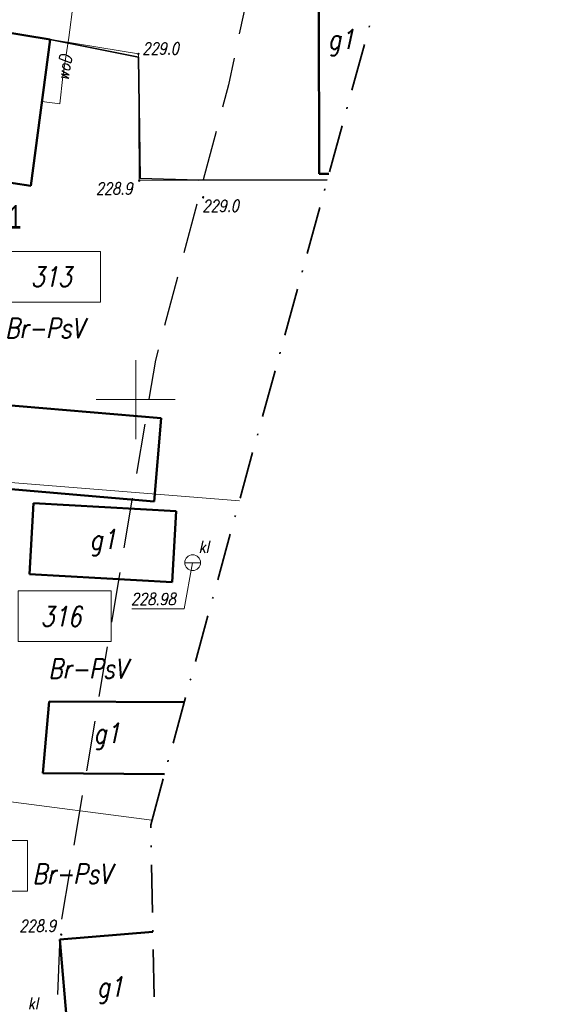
# Model space of a CAD drawing. Header units: millimetres. Extents: x 7436010 to 7436992, y 5663514 to 5666647.
# Tile 29 of 73: x 7436293 to 7436326, y 5664012 to 5664074. Entities that reach past the tile are written whole.
import ezdxf
from ezdxf.enums import TextEntityAlignment as Align

# ---------------------------------------------------------------- set-up
doc = ezdxf.new("R2010")
doc.units = ezdxf.units.MM
doc.header["$PDSIZE"] = 1
for name, pattern in [('$0$HIDDEN', [9.525, 6.35, -3.175]), ('1', [0]), ('2_EGBU_A', [0]), ('GAK', [3.5, 2, -0.75, 0, -0.75]), ('GDE', [0])]:
    doc.linetypes.add(name, pattern=pattern)
for name, color, linetype, lineweight in [('1 OGRODZENIE', 7, 'BGT', 35), ('31 SZAMBO OSADNIK', 34, 'Continuous', 18), ('43 RZĘDNE KL', 34, 'Continuous', 18), ('_DZIAŁKI DO POZWOLENIA', 110, 'Continuous', 9), ('_LINIA ROZ.LOKA', 4, '$0$HIDDEN', 30), ('DZ_USTALONE_GRANICE_L_0', 7, '1', 18), ('Dzialki', 7, 'GDE', 18), ('DZIALKI_SYT-WYS_T_0', 7, 'Continuous', 18), ('EDZPD_L_1', 7, 'GDE', 18), ('EGBB_E_T_0', 7, 'Continuous', 18), ('EGBB_L_0', 7, '2_EGBU_A', 50), ('Podzial_sekcyjny_krzyze', 7, 'Continuous', 13), ('Punkty', 7, 'Continuous', 18), ('PunPOMIAR1', 7, 'Continuous', 18), ('RzedPOMIAR1', 7, 'Continuous', 18), ('SZOPO_L_0', 7, 'BGT', 35), ('UŻYTKI OZNACZENIE', 96, 'Continuous', 18), ('WEKTOR RZĘDNE TERENU', 7, 'Continuous', 18), ('WEKTOR WODOCIĄGI wo', 5, 'Continuous', 18), ('ZAKRES MAPY', 1, 'GAK', 35)]:
    doc.layers.add(name, color=color, linetype=linetype, lineweight=lineweight)
doc.layers.add('_map', color=7, linetype='Continuous')
doc.layers.add('TEKST ks przyłącz korek', color=32, linetype='Continuous')
doc.styles.add('K1_ACAD', font='romans.shx', dxfattribs={"width": 0.8, "oblique": 12})
doc.styles.add('PLAN 1 pop.', font='ARIALN.TTF', dxfattribs={"width": 0.8})
doc.linetypes.add('BGT', pattern='A,3.75,[133,ltypeshp.shx,S=0.1875,R=0,X=0,Y=0],3.75', length=7.5)

# ---------------------------------------------------------------- blocks, each defined once
blk = doc.blocks.new('GRO')
at = {"linetype": 'Continuous'}
blk.add_circle((0, 0), 0.045, dxfattribs=at)
blk = doc.blocks.new('SZB')
at = {"linetype": 'Continuous'}
blk.add_line((-0.5, 0), (0.5, 0), dxfattribs=at)
blk.add_circle((0, 0), 0.5, dxfattribs=at)
blk = doc.blocks.new('WSP')
at = {"linetype": 'Continuous'}
blk.add_circle((0, 0), 0.045, dxfattribs=at)
blk = doc.blocks.new('STUDZ')
at = {"layer": '1 OGRODZENIE', "flags": 128}
blk.add_lwpolyline([(7436300.18, 5664071.64), (7436300.29, 5664063.98), (7436304, 5664063.87)], dxfattribs=at)
at = {"layer": '43 RZĘDNE KL', "flags": 128}
blk.add_lwpolyline([(7436303.6, 5664039.69), (7436303.057, 5664036.775), (7436299.746, 5664036.775)], dxfattribs=at)
at = {"layer": 'DZ_USTALONE_GRANICE_L_0'}
for p, q in [((7436300.17, 5664071.85), (7436285.17, 5664074.32)), ((7436300.22, 5664063.84), (7436300.17, 5664071.85)), ((7436312.114, 5664063.883), (7436300.22, 5664063.84))]:
    blk.add_line(p, q, dxfattribs=at)
at = {"layer": 'Dzialki'}
for p, q in [((7436285.17, 5664074.32), (7436300.17, 5664071.85)), ((7436300.17, 5664071.85), (7436300.22, 5664063.84)), ((7436300.22, 5664063.84), (7436312.114, 5664063.883))]:
    blk.add_line(p, q, dxfattribs=at)
at = {"layer": 'EDZPD_L_1'}
for p, q in [((7436277.728, 5664045.894), (7436306.558, 5664043.607)), ((7436272.807, 5664027.077), (7436301.024, 5664023.413))]:
    blk.add_line(p, q, dxfattribs=at)
at = {"layer": 'EGBB_L_0'}
for p, q in [((7436311.6, 5664064.27), (7436311.58, 5664074.67)), ((7436287.1, 5664074), (7436294.58, 5664072.77)), ((7436293.374, 5664063.523), (7436294.58, 5664072.77)), ((7436285.842, 5664064.645), (7436293.374, 5664063.523)), ((7436312.22, 5664064.269), (7436311.6, 5664064.27)), ((7436281.957, 5664050.488), (7436301.601, 5664048.829)), ((7436301.157, 5664043.568), (7436301.601, 5664048.829)), ((7436281.513, 5664045.226), (7436301.157, 5664043.568)), ((7436293.291, 5664038.958), (7436293.536, 5664043.449)), ((7436293.536, 5664043.449), (7436302.557, 5664042.949)), ((7436302.312, 5664038.458), (7436302.557, 5664042.949)), ((7436293.291, 5664038.958), (7436302.312, 5664038.458)), ((7436294.125, 5664026.377), (7436294.52, 5664030.918)), ((7436294.52, 5664030.918), (7436302.971, 5664030.868)), ((7436302.971, 5664030.868), (7436303.067, 5664030.868)), ((7436294.125, 5664026.377), (7436301.824, 5664026.333)), ((7436295.197, 5664015.866), (7436301.079, 5664016.364)), ((7436295.197, 5664015.866), (7436295.764, 5664009.196))]:
    blk.add_line(p, q, dxfattribs=at)
at = {"layer": 'Podzial_sekcyjny_krzyze', "color": 7, "lineweight": 13}
for p, q in [((7436300, 5664047.5), (7436300, 5664052.5)), ((7436297.5, 5664050), (7436302.5, 5664050))]:
    blk.add_line(p, q, dxfattribs=at)
at = {"layer": 'PunPOMIAR1'}
for p in [(7436300.18, 5664071.64), (7436300.29, 5664063.98)]:
    blk.add_point(p, dxfattribs=at)
at = {"layer": 'SZOPO_L_0'}
for p, q in [((7436300.18, 5664071.64), (7436294.58, 5664072.77)), ((7436312.116, 5664063.892), (7436304, 5664063.87))]:
    blk.add_line(p, q, dxfattribs=at)
at = {"layer": 'WEKTOR WODOCIĄGI wo', "flags": 128}
blk.add_lwpolyline([(7436296.049, 5664075.007), (7436295.779, 5664072.88), (7436295.4, 5664070.434), (7436295.199, 5664068.696), (7436294.068, 5664068.844)], dxfattribs=at)
at = {"layer": 'ZAKRES MAPY', "ltscale": 1.5}
blk.add_lwpolyline([(7436302.117, 5663964.099), (7436300.945, 5664023.124), (7436335.235, 5664148.259), (7436432.262, 5664518.007)], dxfattribs=at)
at = {"layer": '31 SZAMBO OSADNIK'}
blk.add_blockref('SZB', (7436303.6, 5664039.69), dxfattribs=at)
at = {"layer": 'Punkty'}
for p in [(7436300.17, 5664071.85), (7436300.22, 5664063.84)]:
    blk.add_blockref('GRO', p, dxfattribs=at)
at = {"layer": 'WEKTOR RZĘDNE TERENU', "rotation": 0.06340145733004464}
for p in [(7436304.261, 5664062.787), (7436295.292, 5664016.186)]:
    blk.add_blockref('WSP', p, dxfattribs=at)
at = {"layer": '31 SZAMBO OSADNIK', "style": 'K1_ACAD', "oblique": 12, "width": 0.8}
for p in [(7436303.982, 5664040.32), (7436293.176, 5664011.457)]:
    blk.add_text('kl', height=0.75, dxfattribs=at).set_placement(p)
at = {"layer": '43 RZĘDNE KL', "style": 'K1_ACAD', "oblique": 12, "width": 0.8}
blk.add_text('228.98', height=0.75, dxfattribs=at).set_placement((7436299.707, 5664037.022))
at = {"layer": 'DZIALKI_SYT-WYS_T_0', "style": 'K1_ACAD', "oblique": 12, "width": 0.8}
for s, p in [('313', (7436294.662, 5664057.761)), ('316', (7436295.283, 5664036.291))]:
    blk.add_text(s, height=1.25, dxfattribs=at).set_placement(p, align=Align.MIDDLE)
at = {"layer": 'EGBB_E_T_0', "style": 'K1_ACAD', "oblique": 12, "width": 0.8}
for p in [(7436312.993, 5664072.565), (7436297.924, 5664040.954), (7436298.166, 5664028.707), (7436298.383, 5664012.669)]:
    blk.add_text('g1', height=1.25, dxfattribs=at).set_placement(p, align=Align.MIDDLE)
at = {"layer": 'RzedPOMIAR1', "style": 'K1_ACAD', "oblique": 12, "width": 0.8}
for s, p in [('229.0', (7436300.422, 5664071.822)), ('228.9', (7436297.486, 5664062.968))]:
    blk.add_text(s, height=0.75, dxfattribs=at).set_placement(p)
at = {"layer": 'UŻYTKI OZNACZENIE', "style": 'K1_ACAD', "oblique": 12, "width": 0.8}
for p in [(7436291.745, 5664055.143), (7436294.473, 5664033.616), (7436293.479, 5664020.647)]:
    blk.add_text('Br-PsV', height=1.25, dxfattribs=at).set_placement(p, align=Align.TOP_LEFT)
at = {"layer": 'WEKTOR RZĘDNE TERENU', "style": 'K1_ACAD', "oblique": 12, "width": 0.8}
for s, p in [('229.0', (7436304.215, 5664061.869)), ('228.9', (7436292.643, 5664016.357))]:
    blk.add_text(s, height=0.75, rotation=0.0634, dxfattribs=at).set_placement(p)
at = {"layer": 'WEKTOR WODOCIĄGI wo', "style": 'K1_ACAD', "oblique": 12, "width": 0.8}
blk.add_text('woD', height=0.75, rotation=82.11372, dxfattribs=at).set_placement((7436295.486, 5664070.987), align=Align.MIDDLE)

msp = doc.modelspace()

# ---------------------------------------------------------------- linework, layer by layer
at = {"layer": '_DZIAŁKI DO POZWOLENIA'}
for points in [[(7436291.881, 5664059.361), (7436297.773, 5664059.361), (7436297.773, 5664056.16), (7436291.881, 5664056.16)], [(7436292.56, 5664037.918), (7436298.452, 5664037.918), (7436298.452, 5664034.717), (7436292.56, 5664034.717)], [(7436287.258, 5664022.138), (7436293.15, 5664022.138), (7436293.15, 5664018.937), (7436287.258, 5664018.937)]]:
    msp.add_lwpolyline(points, close=True, dxfattribs=at)
at = {"layer": '_LINIA ROZ.LOKA', "ltscale": 0.5, "flags": 128}
msp.add_lwpolyline([(7436769.819, 5666386.172), (7436785.63, 5666401.9), (7436777.168, 5666339.855), (7436769.643, 5666284.835), (7436763.693, 5666241.333), (7436758.706, 5666204.871), (7436746.995, 5666120.477), (7436746.67, 5666118.16), (7436746, 5666112.25), (7436742.679, 5666086.949), (7436737.87, 5666050.31), (7436735.793, 5666034.48), (7436729.165, 5665983.959), (7436725.413, 5665955.369), (7436721.158, 5665922.936), (7436716.677, 5665892.746), (7436714.652, 5665879.501), (7436710.699, 5665853.651), (7436705.915, 5665822.364), (7436701.238, 5665791.78), (7436696.682, 5665761.986), (7436693.363, 5665740.276), (7436692.49, 5665734.57), (7436691.24, 5665725.21), (7436686.817, 5665692.279), (7436686.24, 5665687.98), (7436687.02, 5665687.872), (7436687.796, 5665687.765), (7436688.426, 5665687.677), (7436689.729, 5665687.497), (7436691.702, 5665687.224), (7436695.055, 5665686.76), (7436699.592, 5665686.132), (7436703.87, 5665685.495), (7436710.052, 5665684.688), (7436704.144, 5665626.716), (7436692.353, 5665554.027), (7436684.4, 5665507.895), (7436678.948, 5665476.375), (7436678.106, 5665452.583), (7436669.825, 5665424.532), (7436658.741, 5665384.423), (7436649.917, 5665353.223), (7436656.066, 5665352.41), (7436640.531, 5665294.184), (7436627.067, 5665248.662), (7436617.803, 5665220.557), (7436609.033, 5665184.743), (7436597.094, 5665145.042), (7436586.74, 5665104.181), (7436580.262, 5665077.607), (7436551.399, 5665080.628), (7436544.132, 5665053.462), (7436541.654, 5665043.684), (7436535.648, 5665019.894), (7436527.279, 5664986.713), (7436518.85, 5664953.127), (7436540.241, 5664951.286), (7436527.274, 5664905.085), (7436512.887, 5664848.872), (7436512.752, 5664848.252), (7436491.254, 5664843.656), (7436490.454, 5664840.416), (7436488.749, 5664840.174), (7436485.592, 5664828.52), (7436480.77, 5664810.687), (7436477.564, 5664798.832), (7436470.048, 5664771.067), (7436466.776, 5664758.912), (7436460.996, 5664737.529), (7436453.383, 5664709.453), (7436450.493, 5664698.657), (7436449.293, 5664694.235), (7436447.878, 5664689.001), (7436444.735, 5664677.411), (7436439.734, 5664658.879), (7436430.798, 5664625.844), (7436422.092, 5664592.636), (7436411.808, 5664553.448), (7436402.818, 5664519.107), (7436395.065, 5664489.579), (7436386.906, 5664458.419), (7436380.697, 5664434.655), (7436376.518, 5664418.897), (7436373.403, 5664406.849), (7436371.231, 5664398.643), (7436365.4, 5664376.386), (7436360.194, 5664356.586), (7436358.975, 5664351.964), (7436370.073, 5664349.716), (7436345.743, 5664252.376), (7436338.101, 5664221.811), (7436346.559, 5664219.638), (7436332.958, 5664172.827), (7436327.706, 5664153.961), (7436320.71, 5664127.647), (7436315.847, 5664109.043), (7436293.508, 5664105.672), (7436291.778, 5664098.993), (7436311.255, 5664095.216), (7436305.86, 5664069.899), (7436301.249, 5664052.498), (7436298.259, 5664034.704), (7436295.226, 5664016.7), (7436294.203, 5663992.362), (7436295.675, 5663969.316), (7436298.862, 5663944.903), (7436305.053, 5663922.416), (7436309.368, 5663907.37), (7436310.083, 5663904.279), (7436287.939, 5663894.265), (7436287.89, 5663894.23), (7436289.293, 5663888.169), (7436307.22, 5663896.421), (7436313.563, 5663878.366), (7436316.816, 5663864.356), (7436323.097, 5663841.843), (7436323.621, 5663840.346), (7436302.734, 5663832.549), (7436306.084, 5663818.609), (7436328.591, 5663826.53), (7436335.305, 5663807.875), (7436346.491, 5663776.834), (7436347.265, 5663774.439), (7436325.835, 5663769.718), (7436328.273, 5663765.489), (7436328.273, 5663765.489), (7436337.733, 5663749.257), (7436355.952, 5663758.124), (7436369.036, 5663743.036), (7436379.219, 5663723.732), (7436386.589, 5663707.332), (7436393.785, 5663687.445), (7436394.545, 5663683.162), (7436386.119, 5663681.18), (7436375.065, 5663673.191), (7436376.66, 5663669.404), (7436378.039, 5663665.373), (7436383.145, 5663649.886), (7436385.452, 5663641.268), (7436392.561, 5663614.937), (7436402.771, 5663597.554), (7436404.552, 5663594.357), (7436398.144, 5663579.556), (7436383.472, 5663579.872), (7436383.472, 5663598.954), (7436383.536, 5663613.755), (7436381.268, 5663622.159), (7436375.493, 5663643.653), (7436374.487, 5663647.412), (7436373.191, 5663652.22), (7436366.812, 5663649.775), (7436363.111, 5663660.126), (7436369.055, 5663664.529), (7436367.983, 5663667.458), (7436362.418, 5663663.455), (7436351.027, 5663690.171), (7436348.921, 5663700.662), (7436355.281, 5663701.413), (7436350.008, 5663711.545), (7436342.684, 5663723.842), (7436323.689, 5663721.102), (7436294.623, 5663770.744), (7436268.862, 5663766.229), (7436263.066, 5663785.818), (7436260.041, 5663784.815), (7436254.686, 5663782.735), (7436252.465, 5663789.248), (7436260.428, 5663792.401), (7436278.163, 5663799.499), (7436285.701, 5663801.994), (7436278.819, 5663825.679), (7436273.401, 5663846.926), (7436269.385, 5663864.936), (7436284.572, 5663868.617), (7436282.661, 5663876.992), (7436274.791, 5663875.665), (7436272.427, 5663887.404), (7436280.035, 5663888.292), (7436279.108, 5663892.091), (7436269.52, 5663890.933), (7436263.103, 5663914.553), (7436258.603, 5663935.854), (7436251.252, 5663959.731), (7436247.766, 5663974.333), (7436257.809, 5663977.446), (7436257.698, 5663985.662), (7436257.603, 5663994.259), (7436254.811, 5664004.46), (7436251.476, 5664016.715), (7436250.549, 5664027.068), (7436249.485, 5664037.257), (7436242.689, 5664037.334), (7436241.678, 5664048.834), (7436240.901, 5664065.752), (7436219.891, 5664094.241), (7436221.988, 5664101.65), (7436224.111, 5664100.45), (7436249.122, 5664102.024), (7436242.679, 5664108.296), (7436226.645, 5664128.307), (7436226.023, 5664140.261), (7436224.837, 5664141.852), (7436219.239, 5664143.564), (7436189.719, 5664143.162), (7436172.237, 5664151.732), (7436160.044, 5664157.699), (7436156.645, 5664159.354), (7436144.813, 5664164.949), (7436142.537, 5664166.012), (7436135.048, 5664171.548), (7436122.04, 5664181.325), (7436108.217, 5664191.494), (7436106.941, 5664192.438), (7436096.692, 5664202.791), (7436089.704, 5664209.893), (7436082.365, 5664217.233), (7436065.983, 5664208.509), (7436054.19, 5664202.177), (7436048.152, 5664211.644), (7436077.493, 5664231.589), (7436078.107, 5664230.801), (7436082.881, 5664224.701), (7436088.006, 5664218.657), (7436091.262, 5664215.402), (7436100.884, 5664205.311), (7436105.441, 5664200.58), (7436107, 5664198.997), (7436108.613, 5664197.357), (7436109.381, 5664196.579), (7436109.537, 5664196.424), (7436113.388, 5664193.768), (7436117.543, 5664190.756), (7436126.187, 5664184.59), (7436131.518, 5664180.704), (7436136.117, 5664196.766), (7436147.656, 5664192.776), (7436144.066, 5664181.29), (7436141.619, 5664173.448), (7436149.976, 5664169.141), (7436161.928, 5664163.007), (7436166.873, 5664160.461), (7436176.132, 5664155.711), (7436190.605, 5664148.285), (7436211.642, 5664148.485), (7436219.974, 5664148.576), (7436227.765, 5664146.175), (7436230.924, 5664142.228), (7436230.702, 5664137.627), (7436231.983, 5664130.138), (7436242.856, 5664115.225), (7436255.74, 5664102.74), (7436277.106, 5664081.501), (7436279.285, 5664110.772), (7436287.113, 5664140.297), (7436294.815, 5664168.383), (7436300.408, 5664167.926), (7436303.617, 5664180.054), (7436314.754, 5664222.52), (7436320.67, 5664244.509), (7436329.286, 5664276.326), (7436339.489, 5664314.222), (7436347.351, 5664343.307), (7436344.053, 5664344.135), (7436348.208, 5664369.312), (7436371.206, 5664451.734), (7436387.619, 5664516.956), (7436415.586, 5664621.211), (7436434.673, 5664694.676), (7436464.45, 5664803.668), (7436472.924, 5664837.816), (7436477.353, 5664838.622), (7436478.209, 5664841.782), (7436481.513, 5664853.977), (7436494.029, 5664899.688), (7436502.397, 5664930.227), (7436504.591, 5664938.275), (7436507.768, 5664949.805), (7436500.72, 5664950.002), (7436508.915, 5664982.673), (7436528.12, 5665058.555), (7436539.985, 5665099.162), (7436546.498, 5665097.773), (7436553.59, 5665124.943), (7436568.605, 5665185.165), (7436573.132, 5665202.815), (7436575.085, 5665210.138), (7436580.009, 5665229.574), (7436583.775, 5665244.514), (7436593.841, 5665284.253), (7436602.232, 5665317.293), (7436613.909, 5665363.64), (7436618.238, 5665380.682), (7436630.042, 5665427.092), (7436635.598, 5665448.858), (7436641.55, 5665472.258), (7436645.603, 5665488.174), (7436647.468, 5665501.708), (7436650.045, 5665519.827), (7436651.532, 5665531.047), (7436655.658, 5665560.729), (7436662.169, 5665607.706), (7436664.223, 5665622.584), (7436669.045, 5665657.294), (7436673.241, 5665687.673), (7436669.129, 5665688.355), (7436676.292, 5665740.38), (7436691.423, 5665845.086), (7436699.67, 5665904.313), (7436707.4, 5665965.125), (7436522.196, 5665967.371), (7436460.268, 5665974.019), (7436461.788, 5665994.07), (7436645.179, 5665988.69), (7436704.596, 5665987.733), (7436718.228, 5666087.224), (7436731.411, 5666189.827), (7436742.139, 5666261.152), (7436750.004, 5666316.478), (7436754.582, 5666343.797), (7436764.085, 5666343.133), (7436769.819, 5666386.172)], dxfattribs=at)

# ---------------------------------------------------------------- block references
at = {"layer": '_map'}
msp.add_blockref('STUDZ', (0, 0), dxfattribs=at)

# ---------------------------------------------------------------- texts
at = {"layer": 'TEKST ks przyłącz korek', "style": 'PLAN 1 pop.', "width": 0.8}
msp.add_text('IB7.1', height=1.5, dxfattribs=at).set_placement((7436289.564, 5664060.801))

doc.saveas('drawing.dxf')
